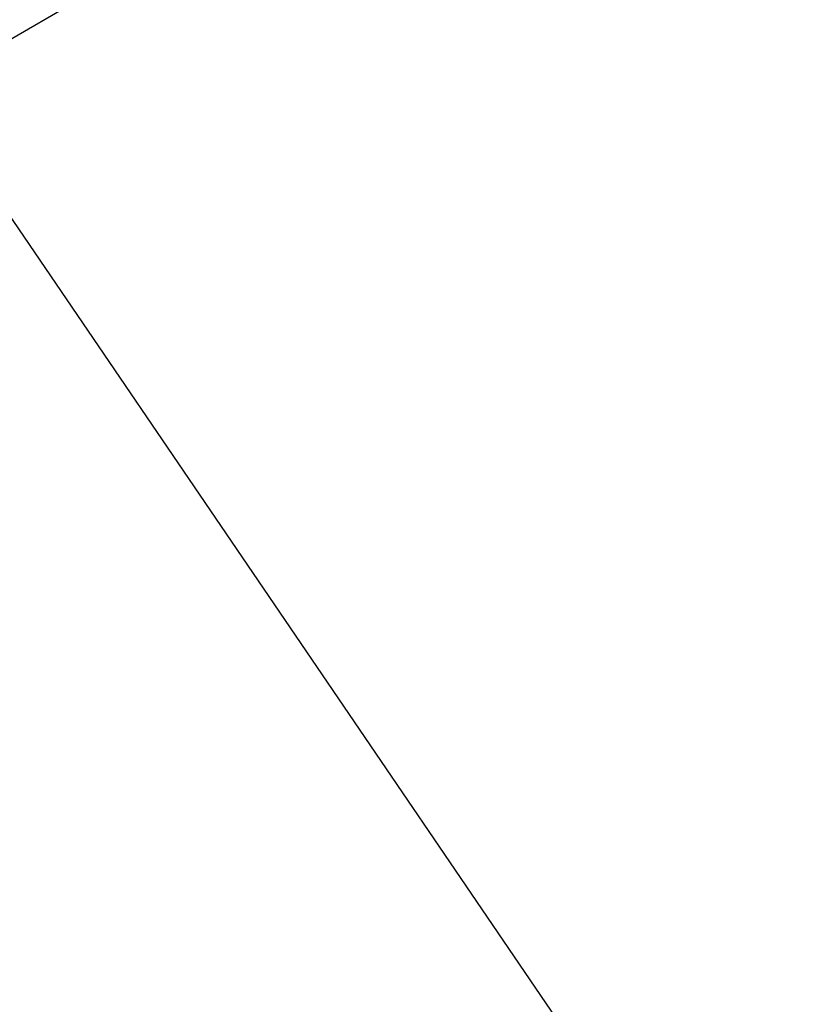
# Model space of a CAD drawing. Header units: millimetres. Extents: x 26 to 326, y -150 to 150.
# Tile 200 of 256: x 170.23762 to 170.245, y -4.73847 to -4.72928. Entities that reach past the tile are written whole.
import ezdxf

# ---------------------------------------------------------------- set-up
doc = ezdxf.new("R2010")
doc.units = ezdxf.units.MM
doc.header["$LTSCALE"] = 25.4
doc.layers.get('0').update_dxf_attribs({"true_color": 0xff5454})

# ---------------------------------------------------------------- blocks, each defined once
blk = doc.blocks.new('Z_o_enie AMALFI_8381_8380 pm 1.STL')
at = {"color": 18, "true_color": 0x000000}
mesh = blk.add_polyface(dxfattribs=at)
corners = [(170.4125671, -4.6274724, 364.4198303), (170.0101776, -4.3373265, 363.8134155), (170.2367249, -4.7299309, 363.8082886), (170.1938324, -4.2483864, 364.4247742)]
mesh.append_faces([[corners[k] for k in face] for face in [(0, 1, 2), (1, 0, 3)]], dxfattribs={"vtx0": -1, "color": 18})
mesh = blk.add_polyface(dxfattribs=at)
corners = [(170.4918976, -5.1045599, 363.8034058), (169.9423065, -4.8977213, 362.4963989), (170.2121887, -5.293963, 362.4912415), (170.2367249, -4.7299309, 363.8082886)]
mesh.append_faces([[corners[k] for k in face] for face in [(0, 1, 2), (1, 0, 3)]], dxfattribs={"vtx0": -1, "color": 18})

msp = doc.modelspace()

# ---------------------------------------------------------------- block references
at = {"color": 0}
msp.add_blockref('Z_o_enie AMALFI_8381_8380 pm 1.STL', (0, 0), dxfattribs=at)

doc.saveas('drawing.dxf')
